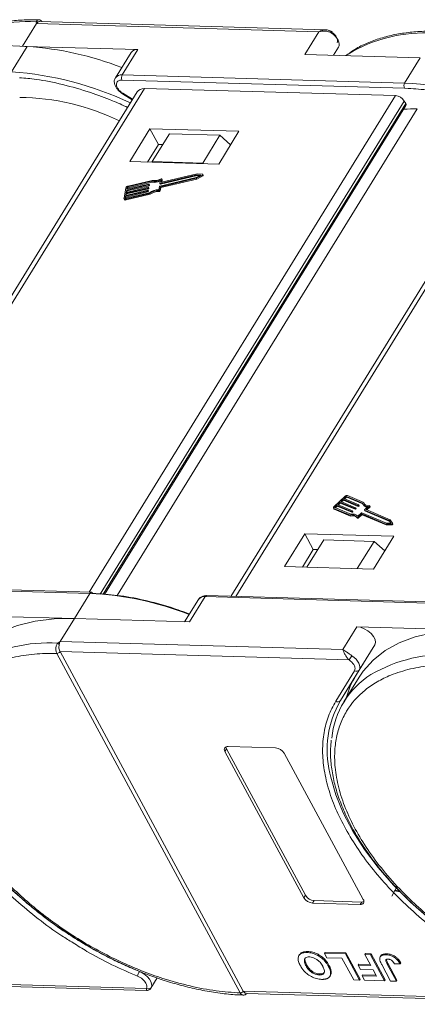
# Model space of a CAD drawing. Header units: millimetres. Extents: x 1995 to 3465, y 709 to 1742.
# Tile 31 of 45: x 3041 to 3079, y 1475 to 1569. Entities that reach past the tile are written whole.
import ezdxf

# ---------------------------------------------------------------- set-up
doc = ezdxf.new("R2010")
doc.units = ezdxf.units.MM

msp = doc.modelspace()

# ---------------------------------------------------------------- linework, layer by layer
at = {"color": 7, "linetype": 'Continuous', "lineweight": 15}
for p, q in [((3042.268, 1569.063), (3042.239, 1569.236)), ((3070.114, 1568.467), (3042.559, 1569.259)), ((3040.921, 1566.878), (3042.268, 1569.063)), ((3042.268, 1569.063), (3069.455, 1568.281)), ((3069.455, 1568.281), (3068.105, 1566.092)), ((3030.157, 1567.402), (3041.367, 1566.856)), ((3041.367, 1566.856), (3039.867, 1564.423)), ((3052.008, 1566.555), (3041.141, 1566.867)), ((3051.359, 1566.283), (3049.86, 1563.851)), ((3050.508, 1564.122), (3052.008, 1566.555)), ((3071.339, 1566.784), (3070.864, 1566.012)), ((3070.864, 1566.012), (3071.339, 1566.784)), ((3068.105, 1566.092), (3079.195, 1565.773)), ((3079.195, 1565.773), (3077.695, 1563.34)), ((3050.494, 1563.627), (3077.681, 1562.846)), ((3077.695, 1563.34), (3050.508, 1564.122)), ((3051.954, 1562.487), (3022.69, 1515.015)), ((3023.163, 1515.002), (3052.643, 1562.823)), ((3052.643, 1562.823), (3076.826, 1562.127)), ((3077.681, 1562.846), (3078.042, 1562.817)), ((3076.826, 1562.127), (3047.346, 1514.306)), ((3048.405, 1514.137), (3077.669, 1561.608)), ((3050.55, 1562.302), (3051.485, 1561.725)), ((3051.518, 1561.78), (3050.583, 1562.357)), ((3061.44, 1513.901), (3090.919, 1561.722)), ((3077.804, 1561.356), (3077.669, 1561.608)), ((3048.682, 1514.114), (3077.804, 1561.356)), ((3048.797, 1514.105), (3077.817, 1561.181)), ((3050.035, 1514.006), (3078.92, 1560.863)), ((3090.231, 1561.386), (3060.967, 1513.915)), ((3053.183, 1558.945), (3051.233, 1555.783)), ((3061.752, 1558.699), (3053.183, 1558.945)), ((3053.183, 1558.945), (3053.997, 1557.436)), ((3059.803, 1555.536), (3061.752, 1558.699)), ((3055.055, 1558.446), (3053.406, 1555.77)), ((3059.911, 1558.306), (3055.055, 1558.446)), ((3058.262, 1555.63), (3059.911, 1558.306)), ((3059.911, 1558.306), (3060.949, 1557.395)), ((3053.997, 1557.436), (3052.947, 1555.733)), ((3054.425, 1557.424), (3053.997, 1557.436)), ((3051.233, 1555.783), (3059.803, 1555.536)), ((3053.406, 1555.77), (3053.402, 1555.72)), ((3058.262, 1555.63), (3053.406, 1555.77)), ((3058.32, 1555.579), (3058.262, 1555.63)), ((3053.384, 1553.97), (3051.071, 1553.422)), ((3057.634, 1554.251), (3054.12, 1553.418)), ((3054.202, 1554.012), (3054.142, 1553.685)), ((3054.167, 1553.671), (3057.681, 1554.504)), ((3054.192, 1553.354), (3057.642, 1554.172)), ((3054.208, 1553.596), (3057.722, 1554.428)), ((3054.233, 1553.279), (3057.683, 1554.096)), ((3054.274, 1553.797), (3054.331, 1554.103)), ((3057.72, 1554.594), (3054.299, 1553.783)), ((3054.327, 1553.79), (3054.371, 1554.027)), ((3054.369, 1554.044), (3054.329, 1554.119)), ((3054.331, 1554.103), (3054.371, 1554.027)), ((3058.069, 1554.475), (3057.634, 1554.251)), ((3057.642, 1554.172), (3058.234, 1554.477)), ((3057.683, 1554.096), (3057.642, 1554.172)), ((3057.681, 1554.504), (3058.069, 1554.475)), ((3057.681, 1554.504), (3057.722, 1554.428)), ((3057.683, 1554.096), (3058.275, 1554.401)), ((3058.248, 1554.554), (3057.72, 1554.594)), ((3057.722, 1554.428), (3057.947, 1554.412)), ((3058.234, 1554.477), (3058.275, 1554.401)), ((3058.315, 1554.465), (3058.275, 1554.54)), ((3050.873, 1553.254), (3050.685, 1552.241)), ((3052.963, 1553.023), (3050.849, 1552.522)), ((3050.888, 1552.733), (3053.002, 1553.234)), ((3053.018, 1553.318), (3050.903, 1552.817)), ((3050.903, 1552.817), (3050.943, 1553.028)), ((3050.929, 1552.657), (3053.043, 1553.158)), ((3050.943, 1553.028), (3053.057, 1553.529)), ((3050.943, 1553.028), (3050.983, 1552.953)), ((3053.072, 1553.613), (3050.958, 1553.113)), ((3050.958, 1553.113), (3050.989, 1553.281)), ((3050.983, 1552.953), (3053.097, 1553.454)), ((3051.03, 1553.206), (3050.989, 1553.281)), ((3051.015, 1553.126), (3051.03, 1553.206)), ((3051.056, 1553.337), (3053.332, 1553.877)), ((3051.056, 1553.337), (3051.096, 1553.262)), ((3051.096, 1553.262), (3053.373, 1553.801)), ((3052.98, 1552.966), (3052.988, 1553.009)), ((3053.028, 1552.941), (3052.987, 1553.017)), ((3052.988, 1553.009), (3053.029, 1552.933)), ((3053.002, 1553.234), (3053.043, 1553.158)), ((3053.035, 1553.262), (3053.043, 1553.304)), ((3053.035, 1553.262), (3053.076, 1553.186)), ((3053.083, 1553.237), (3053.042, 1553.312)), ((3053.043, 1553.304), (3053.084, 1553.229)), ((3053.057, 1553.529), (3053.097, 1553.454)), ((3053.076, 1553.186), (3053.084, 1553.229)), ((3053.09, 1553.557), (3053.098, 1553.599)), ((3053.09, 1553.557), (3053.13, 1553.482)), ((3053.137, 1553.532), (3053.097, 1553.608)), ((3053.098, 1553.599), (3053.138, 1553.524)), ((3053.13, 1553.482), (3053.138, 1553.524)), ((3053.332, 1553.877), (3053.373, 1553.801)), ((3054.087, 1553.39), (3054.027, 1553.064)), ((3054.132, 1553.028), (3054.192, 1553.354)), ((3054.172, 1552.953), (3054.132, 1553.028)), ((3054.143, 1553.677), (3054.184, 1553.602)), ((3054.167, 1553.671), (3054.208, 1553.596)), ((3054.172, 1552.953), (3054.233, 1553.279)), ((3054.233, 1553.279), (3054.192, 1553.354)), ((3054.282, 1553.784), (3054.274, 1553.797)), ((3050.692, 1552.192), (3050.732, 1552.116)), ((3050.802, 1552.269), (3050.833, 1552.438)), ((3050.802, 1552.269), (3050.817, 1552.241)), ((3050.833, 1552.438), (3052.947, 1552.938)), ((3050.833, 1552.438), (3050.874, 1552.362)), ((3050.837, 1552.156), (3053.15, 1552.704)), ((3050.878, 1552.081), (3050.837, 1552.156)), ((3050.849, 1552.522), (3050.888, 1552.733)), ((3050.851, 1552.24), (3050.874, 1552.362)), ((3053.129, 1552.78), (3050.852, 1552.24)), ((3050.874, 1552.362), (3052.988, 1552.863)), ((3050.878, 1552.081), (3053.191, 1552.629)), ((3050.888, 1552.733), (3050.929, 1552.657)), ((3050.906, 1552.535), (3050.929, 1552.657)), ((3050.961, 1552.831), (3050.983, 1552.953)), ((3052.947, 1552.938), (3052.988, 1552.863)), ((3052.98, 1552.966), (3053.021, 1552.891)), ((3053.021, 1552.891), (3053.029, 1552.933)), ((3053.191, 1552.629), (3053.15, 1552.704)), ((3054.041, 1552.97), (3054.082, 1552.895)), ((3073.765, 1522.954), (3072.197, 1523.614)), ((3071.948, 1523.54), (3070.902, 1522.552)), ((3071.155, 1522.684), (3070.981, 1522.519)), ((3072.589, 1522.081), (3071.155, 1522.684)), ((3071.196, 1522.608), (3071.155, 1522.684)), ((3071.46, 1522.972), (3071.242, 1522.766)), ((3071.242, 1522.766), (3072.676, 1522.163)), ((3071.326, 1522.731), (3071.501, 1522.896)), ((3072.894, 1522.369), (3071.46, 1522.972)), ((3071.501, 1522.896), (3071.46, 1522.972)), ((3071.501, 1522.896), (3072.935, 1522.293)), ((3071.765, 1523.26), (3071.547, 1523.054)), ((3071.547, 1523.054), (3072.981, 1522.451)), ((3071.631, 1523.019), (3071.806, 1523.184)), ((3073.199, 1522.657), (3071.765, 1523.26)), ((3071.806, 1523.184), (3071.765, 1523.26)), ((3071.806, 1523.184), (3073.24, 1522.581)), ((3072.027, 1523.507), (3071.852, 1523.342)), ((3071.852, 1523.342), (3073.286, 1522.739)), ((3071.936, 1523.307), (3072.067, 1523.431)), ((3072.067, 1523.431), (3072.027, 1523.507)), ((3073.654, 1522.882), (3072.11, 1523.531)), ((3072.11, 1523.531), (3072.15, 1523.456)), ((3072.15, 1523.456), (3073.677, 1522.814)), ((3073.284, 1522.71), (3073.24, 1522.669)), ((3073.281, 1522.594), (3073.24, 1522.669)), ((3073.325, 1522.635), (3073.284, 1522.71)), ((3073.333, 1522.658), (3073.292, 1522.734)), ((3073.687, 1522.794), (3073.728, 1522.719)), ((3073.806, 1522.879), (3073.765, 1522.954)), ((3073.822, 1522.818), (3073.806, 1522.879)), ((3070.852, 1522.411), (3070.893, 1522.336)), ((3070.89, 1522.379), (3072.458, 1521.719)), ((3070.93, 1522.303), (3070.89, 1522.379)), ((3070.93, 1522.303), (3072.499, 1521.644)), ((3070.977, 1522.461), (3072.521, 1521.812)), ((3070.981, 1522.519), (3071.022, 1522.443)), ((3071.022, 1522.443), (3071.196, 1522.608)), ((3071.196, 1522.608), (3072.63, 1522.005)), ((3072.499, 1521.644), (3072.458, 1521.719)), ((3072.63, 1522.005), (3072.589, 1522.081)), ((3072.674, 1522.134), (3072.63, 1522.093)), ((3072.63, 1522.093), (3072.671, 1522.017)), ((3072.671, 1522.017), (3072.715, 1522.059)), ((3072.715, 1522.059), (3072.674, 1522.134)), ((3072.723, 1522.082), (3072.682, 1522.158)), ((3072.935, 1522.293), (3072.894, 1522.369)), ((3072.979, 1522.422), (3072.935, 1522.381)), ((3072.976, 1522.306), (3072.935, 1522.381)), ((3072.976, 1522.306), (3073.02, 1522.347)), ((3073.02, 1522.347), (3072.979, 1522.422)), ((3073.028, 1522.37), (3072.987, 1522.446)), ((3073.197, 1521.633), (3073.534, 1521.951)), ((3073.24, 1522.581), (3073.199, 1522.657)), ((3073.211, 1521.537), (3073.526, 1521.835)), ((3073.251, 1521.462), (3073.567, 1521.76)), ((3073.281, 1522.594), (3073.325, 1522.635)), ((3073.567, 1521.76), (3073.526, 1521.835)), ((3073.568, 1521.847), (3075.887, 1520.872)), ((3073.608, 1521.772), (3073.568, 1521.847)), ((3073.576, 1521.963), (3075.958, 1520.961)), ((3073.608, 1521.772), (3075.928, 1520.796)), ((3073.831, 1522.215), (3073.871, 1522.14)), ((3076.22, 1521.208), (3073.837, 1522.21)), ((3073.878, 1522.135), (3073.837, 1522.21)), ((3073.839, 1522.239), (3074.176, 1522.557)), ((3073.878, 1522.135), (3076.261, 1521.132)), ((3073.984, 1522.267), (3074.321, 1522.586)), ((3076.323, 1521.283), (3073.984, 1522.267)), ((3074.067, 1522.232), (3074.361, 1522.51)), ((3074.321, 1522.586), (3074.361, 1522.51)), ((3074.378, 1522.557), (3074.337, 1522.633)), ((3073.115, 1521.524), (3073.156, 1521.448)), ((3073.251, 1521.462), (3073.211, 1521.537)), ((3075.887, 1520.872), (3076.445, 1520.88)), ((3075.928, 1520.796), (3075.887, 1520.872)), ((3075.928, 1520.796), (3076.486, 1520.805)), ((3075.958, 1520.961), (3076.368, 1520.967)), ((3076.368, 1520.967), (3076.22, 1521.208)), ((3076.261, 1521.132), (3076.22, 1521.208)), ((3076.261, 1521.132), (3076.363, 1520.967)), ((3076.525, 1520.956), (3076.323, 1521.283)), ((3076.445, 1520.88), (3076.486, 1520.805)), ((3076.566, 1520.879), (3076.526, 1520.955)), ((3068.096, 1519.945), (3066.147, 1516.783)), ((3076.666, 1519.699), (3068.096, 1519.945)), ((3068.096, 1519.945), (3068.91, 1518.436)), ((3069.909, 1519.348), (3068.289, 1516.721)), ((3069.909, 1519.348), (3074.765, 1519.209)), ((3073.145, 1516.581), (3074.765, 1519.209)), ((3074.716, 1516.536), (3076.666, 1519.699)), ((3074.765, 1519.209), (3075.802, 1518.298)), ((3067.861, 1516.733), (3068.91, 1518.436)), ((3068.91, 1518.436), (3069.339, 1518.424)), ((3066.147, 1516.783), (3074.716, 1516.536)), ((3047.55, 1514.301), (3020.363, 1515.082)), ((3020.217, 1514.984), (3047.404, 1514.202)), ((3047.404, 1514.202), (3045.904, 1511.77)), ((3057.845, 1513.612), (3056.521, 1511.464)), ((3056.994, 1511.451), (3058.494, 1513.883)), ((3058.494, 1513.883), (3085.681, 1513.102)), ((3085.826, 1513.2), (3058.639, 1513.982)), ((3045.904, 1511.77), (3034.814, 1512.088)), ((3044.555, 1509.58), (3045.904, 1511.77)), ((3045.904, 1511.77), (3056.994, 1511.451)), ((3073.091, 1510.988), (3071.742, 1508.799)), ((3084.181, 1510.669), (3073.091, 1510.988)), ((3044.316, 1509.413), (3044.555, 1509.58)), ((3071.742, 1508.799), (3044.555, 1509.58)), ((3044.526, 1508.591), (3072.352, 1507.791)), ((3044.527, 1508.59), (3062.168, 1475.895)), ((3074.826, 1509.247), (3073.013, 1506.306)), ((3073.326, 1506.815), (3074.826, 1509.247)), ((3044.222, 1508.425), (3044.221, 1508.427)), ((3061.863, 1475.731), (3044.222, 1508.425)), ((3071.066, 1503.814), (3072.878, 1506.755)), ((3071.514, 1503.874), (3073.326, 1506.815)), ((3071.514, 1503.874), (3073.013, 1506.306)), ((3073.312, 1506.124), (3071.857, 1503.764)), ((3060.552, 1499.216), (3060.402, 1498.973)), ((3068.002, 1484.888), (3060.402, 1498.973)), ((3060.552, 1499.216), (3068.152, 1485.131)), ((3060.702, 1499.459), (3065.272, 1499.328)), ((3066.115, 1498.809), (3073.715, 1484.724)), ((3068.152, 1485.131), (3068.002, 1484.888)), ((3077.257, 1485.459), (3076.755, 1485.571)), ((3077.217, 1485.534), (3076.785, 1485.63)), ((3068.995, 1484.612), (3068.845, 1484.369)), ((3073.415, 1484.237), (3068.845, 1484.369)), ((3068.995, 1484.612), (3073.565, 1484.481)), ((3073.565, 1484.481), (3073.415, 1484.237)), ((3067.581, 1479.415), (3067.521, 1479.318)), ((3068.37, 1479.71), (3068.31, 1479.612)), ((3069.979, 1479.532), (3070.039, 1479.63)), ((3069.979, 1479.532), (3070.205, 1479.113)), ((3071.993, 1479.475), (3069.979, 1479.532)), ((3070.039, 1479.63), (3072.053, 1479.572)), ((3070.205, 1479.113), (3071.67, 1479.071)), ((3071.67, 1479.071), (3072.801, 1476.975)), ((3072.053, 1479.572), (3071.993, 1479.475)), ((3073.35, 1476.959), (3071.993, 1479.475)), ((3072.053, 1479.572), (3073.41, 1477.057)), ((3073.861, 1479.421), (3073.921, 1479.518)), ((3073.861, 1479.421), (3074.435, 1478.357)), ((3074.41, 1479.405), (3073.861, 1479.421)), ((3073.921, 1479.518), (3074.47, 1479.502)), ((3074.47, 1479.502), (3074.41, 1479.405)), ((3075.767, 1476.89), (3074.41, 1479.405)), ((3074.47, 1479.502), (3075.827, 1476.987)), ((3075.402, 1479.287), (3075.342, 1479.19)), ((3075.987, 1479.491), (3075.927, 1479.393)), ((3068.268, 1478.434), (3068.208, 1478.337)), ((3070.356, 1478.298), (3070.416, 1478.396)), ((3073.226, 1478.392), (3073.286, 1478.489)), ((3073.226, 1478.392), (3073.453, 1477.972)), ((3074.435, 1478.357), (3073.226, 1478.392)), ((3073.286, 1478.489), (3074.381, 1478.457)), ((3075.498, 1478.459), (3076.353, 1476.873)), ((3076.024, 1478.485), (3076.084, 1478.583)), ((3076.903, 1476.857), (3076.024, 1478.485)), ((3076.084, 1478.583), (3076.962, 1476.955)), ((3076.73, 1478.513), (3077.262, 1478.529)), ((3077.262, 1478.529), (3077.322, 1478.627)), ((3053.282, 1476.191), (3053.882, 1477.165)), ((3069.476, 1477.452), (3069.536, 1477.549)), ((3070.495, 1477.322), (3070.555, 1477.42)), ((3070.634, 1477.76), (3070.574, 1477.663)), ((3073.453, 1477.972), (3074.661, 1477.938)), ((3073.6, 1477.365), (3073.66, 1477.462)), ((3073.6, 1477.365), (3073.826, 1476.946)), ((3074.992, 1477.325), (3073.6, 1477.365)), ((3073.66, 1477.462), (3074.937, 1477.426)), ((3074.661, 1477.938), (3074.992, 1477.325)), ((3052.851, 1476.162), (3023.892, 1476.995)), ((3024.172, 1476.781), (3052.859, 1475.957)), ((3072.801, 1476.975), (3073.35, 1476.959)), ((3073.35, 1476.959), (3073.41, 1477.057)), ((3073.826, 1476.946), (3075.767, 1476.89)), ((3075.767, 1476.89), (3075.827, 1476.987)), ((3076.353, 1476.873), (3076.903, 1476.857)), ((3076.962, 1476.955), (3076.903, 1476.857)), ((3061.864, 1475.729), (3061.863, 1475.731)), ((3062.168, 1475.895), (3062.169, 1475.894)), ((3091.127, 1475.062), (3062.169, 1475.894)), ((3062.448, 1475.681), (3091.136, 1474.856))]:
    msp.add_line(p, q, dxfattribs=at)
at = {"color": 7, "linetype": 'Continuous', "lineweight": 15, "flags": 128}
for points in [[(3071.339, 1566.784), (3071.398, 1566.926), (3071.412, 1567.09), (3071.38, 1567.269), (3071.305, 1567.458), (3071.188, 1567.648), (3071.034, 1567.833), (3070.848, 1568.008), (3070.637, 1568.165)], [(3072.278, 1566.137), (3072.243, 1566.113), (3072.048, 1565.978)], [(3050.583, 1562.357), (3050.565, 1562.328), (3050.554, 1562.309), (3050.55, 1562.302), (3050.55, 1562.302)], [(3054.254, 1554.121), (3054.269, 1554.128), (3054.284, 1554.132), (3054.298, 1554.133), (3054.31, 1554.132), (3054.32, 1554.128), (3054.327, 1554.121), (3054.331, 1554.113), (3054.331, 1554.103)], [(3054.371, 1554.027), (3054.372, 1554.037), (3054.369, 1554.044)], [(3058.248, 1554.554), (3058.262, 1554.551), (3058.271, 1554.545), (3058.277, 1554.536), (3058.277, 1554.524), (3058.272, 1554.511), (3058.263, 1554.498), (3058.25, 1554.487), (3058.234, 1554.477)], [(3058.275, 1554.401), (3058.29, 1554.411), (3058.304, 1554.423), (3058.313, 1554.436), (3058.317, 1554.449), (3058.317, 1554.46), (3058.315, 1554.465)], [(3052.988, 1553.009), (3052.988, 1553.013), (3052.988, 1553.016), (3052.985, 1553.019), (3052.982, 1553.022), (3052.979, 1553.023), (3052.974, 1553.024), (3052.969, 1553.024), (3052.963, 1553.023)], [(3053.043, 1553.304), (3053.043, 1553.308), (3053.042, 1553.312), (3053.04, 1553.315), (3053.037, 1553.317), (3053.033, 1553.318), (3053.029, 1553.319), (3053.023, 1553.319), (3053.018, 1553.318)], [(3053.098, 1553.599), (3053.098, 1553.603), (3053.097, 1553.607), (3053.095, 1553.61), (3053.092, 1553.612), (3053.088, 1553.614), (3053.083, 1553.615), (3053.078, 1553.614), (3053.072, 1553.613)], [(3054.142, 1553.685), (3054.142, 1553.681), (3054.143, 1553.678), (3054.145, 1553.675), (3054.148, 1553.673), (3054.152, 1553.671), (3054.156, 1553.67), (3054.162, 1553.67), (3054.167, 1553.671)], [(3054.299, 1553.783), (3054.294, 1553.782), (3054.289, 1553.782), (3054.284, 1553.783), (3054.28, 1553.785), (3054.277, 1553.787), (3054.275, 1553.79), (3054.274, 1553.793), (3054.274, 1553.797)], [(3050.837, 1552.156), (3050.803, 1552.15), (3050.772, 1552.15), (3050.744, 1552.154), (3050.72, 1552.164), (3050.702, 1552.178), (3050.69, 1552.196), (3050.684, 1552.217), (3050.685, 1552.241)], [(3050.852, 1552.24), (3050.841, 1552.239), (3050.831, 1552.238), (3050.821, 1552.24), (3050.814, 1552.243), (3050.807, 1552.248), (3050.803, 1552.254), (3050.802, 1552.261), (3050.802, 1552.269)], [(3073.286, 1522.739), (3073.289, 1522.737), (3073.292, 1522.734), (3073.293, 1522.731), (3073.294, 1522.727), (3073.293, 1522.723), (3073.291, 1522.719), (3073.288, 1522.715), (3073.284, 1522.71)], [(3070.89, 1522.379), (3070.869, 1522.391), (3070.854, 1522.407), (3070.846, 1522.427), (3070.844, 1522.45), (3070.849, 1522.475), (3070.861, 1522.501), (3070.879, 1522.527), (3070.902, 1522.552)], [(3070.981, 1522.519), (3070.973, 1522.511), (3070.967, 1522.502), (3070.963, 1522.493), (3070.962, 1522.485), (3070.962, 1522.477), (3070.965, 1522.471), (3070.97, 1522.465), (3070.977, 1522.461)], [(3072.676, 1522.163), (3072.679, 1522.161), (3072.682, 1522.158), (3072.683, 1522.155), (3072.684, 1522.151), (3072.683, 1522.147), (3072.681, 1522.143), (3072.678, 1522.138), (3072.674, 1522.134)], [(3072.981, 1522.451), (3072.984, 1522.449), (3072.987, 1522.446), (3072.988, 1522.443), (3072.989, 1522.439), (3072.988, 1522.435), (3072.986, 1522.431), (3072.983, 1522.426), (3072.979, 1522.422)], [(3073.837, 1522.21), (3073.834, 1522.212), (3073.831, 1522.215), (3073.83, 1522.218), (3073.829, 1522.222), (3073.83, 1522.226), (3073.832, 1522.23), (3073.835, 1522.235), (3073.839, 1522.239)], [(3074.303, 1522.647), (3074.316, 1522.646), (3074.327, 1522.643), (3074.335, 1522.637), (3074.339, 1522.628), (3074.34, 1522.619), (3074.337, 1522.608), (3074.33, 1522.597), (3074.321, 1522.586)], [(3074.361, 1522.51), (3074.371, 1522.521), (3074.377, 1522.532), (3074.38, 1522.543), (3074.38, 1522.553), (3074.378, 1522.557)], [(3073.211, 1521.537), (3073.199, 1521.528), (3073.185, 1521.52), (3073.17, 1521.514), (3073.155, 1521.51), (3073.142, 1521.51), (3073.13, 1521.512), (3073.121, 1521.517), (3073.115, 1521.524)], [(3073.156, 1521.449), (3073.162, 1521.441), (3073.171, 1521.436), (3073.182, 1521.434), (3073.196, 1521.435), (3073.211, 1521.438), (3073.225, 1521.444), (3073.239, 1521.452), (3073.251, 1521.462)], [(3076.525, 1520.956), (3076.528, 1520.945), (3076.527, 1520.933), (3076.52, 1520.92), (3076.509, 1520.908), (3076.495, 1520.897), (3076.478, 1520.888), (3076.461, 1520.882), (3076.445, 1520.88)], [(3076.486, 1520.805), (3076.502, 1520.807), (3076.519, 1520.812), (3076.536, 1520.821), (3076.55, 1520.832), (3076.561, 1520.845), (3076.567, 1520.858), (3076.569, 1520.87), (3076.566, 1520.879)], [(3035.035, 1507.224), (3035.434, 1507.809), (3036.392, 1508.875), (3037.553, 1509.787), (3038.906, 1510.537), (3040.435, 1511.115), (3042.124, 1511.516), (3043.954, 1511.735), (3045.904, 1511.77)], [(3074.826, 1509.247), (3074.898, 1509.479), (3074.861, 1509.754), (3074.718, 1510.048), (3074.482, 1510.337), (3074.173, 1510.595), (3073.818, 1510.8), (3073.446, 1510.935), (3073.091, 1510.988)], [(3073.312, 1506.124), (3073.71, 1506.709), (3074.668, 1507.774), (3075.83, 1508.687), (3077.183, 1509.436), (3078.712, 1510.014), (3080.401, 1510.415), (3082.23, 1510.634), (3084.181, 1510.669)], [(3072.624, 1508.196), (3072.835, 1508.039), (3073.021, 1507.864), (3073.175, 1507.679), (3073.292, 1507.489), (3073.367, 1507.301), (3073.399, 1507.121), (3073.385, 1506.957), (3073.326, 1506.815)], [(3052.169, 1477.791), (3049.972, 1478.769), (3047.814, 1479.891), (3045.715, 1481.147), (3043.698, 1482.522), (3041.785, 1484.003), (3039.996, 1485.573), (3038.349, 1487.216), (3036.862, 1488.915), (3035.551, 1490.652), (3034.43, 1492.408), (3033.51, 1494.165), (3032.801, 1495.904), (3032.311, 1497.607), (3032.23, 1497.988)], [(3090.445, 1476.691), (3088.249, 1477.668), (3086.09, 1478.791), (3083.992, 1480.047), (3081.975, 1481.422), (3080.062, 1482.903), (3078.273, 1484.473), (3076.626, 1486.116), (3075.139, 1487.815), (3073.828, 1489.551), (3072.707, 1491.307), (3071.787, 1493.064), (3071.078, 1494.803), (3070.588, 1496.506), (3070.507, 1496.887)], [(3076.909, 1485.887), (3076.803, 1485.666), (3076.458, 1485.045)], [(3052.169, 1477.791), (3052.448, 1477.655), (3052.709, 1477.482), (3052.939, 1477.281), (3053.126, 1477.063), (3053.262, 1476.837), (3053.339, 1476.616), (3053.353, 1476.411), (3053.304, 1476.232)]]:
    msp.add_lwpolyline(points, dxfattribs=at)
at = {"color": 7, "linetype": 'Continuous', "lineweight": 15}
for centre, radius, start, end in [((3041.305, 1555.117), 14.15, 86.21226, 121.07297), ((3042.337, 1568.946), 0.306, 69.74741, 108.5156), ((3070.11, 1568.54), 0.647, 324.5742, 337.63278), ((3079.581, 1554.017), 14.15, 86.21226, 121.07297), ((3039.434, 1536.628), 30.29, 68.63829, 86.34175), ((3051.912, 1565.873), 0.688, 81.96358, 143.42725), ((3037.618, 1532.537), 31.965, 64.65808, 85.9657), ((3050.412, 1563.439), 0.69, 82.00241, 143.0234), ((3050.979, 1563.861), 0.538, 150.95613, 205.74517), ((3078.166, 1563.079), 0.538, 150.95613, 205.74517), ((3076.047, 1531.917), 31.467, 64.53337, 86.99672), ((3040.428, 1539.562), 22.403, 64.03209, 89.45086), ((3076.746, 1561.055), 1.076, 30.95613, 85.74517), ((3079.86, 1500.375), 60.495, 90.89067, 92.14196), ((3077.662, 1561.258), 0.173, 333.36398, 34.64949), ((3053.576, 1555.18), 1.326, 259.41771, 298.19154), ((3053.63, 1555.132), 1.188, 258.0397, 301.68332), ((3051.119, 1553.164), 0.262, 100.47925, 160.04254), ((3051.071, 1553.252), 0.0872, 100.47925, 160.04254), ((3051.112, 1553.176), 0.0872, 100.47925, 160.04254), ((3052.994, 1553.277), 0.0436, 280.47925, 340.04254), ((3053.035, 1553.201), 0.0436, 280.47925, 340.04254), ((3053.049, 1553.572), 0.0436, 280.47925, 340.04254), ((3053.072, 1553.231), 0.0121, 347.28267, 27.51386), ((3053.089, 1553.497), 0.0436, 280.47925, 340.04254), ((3054.044, 1551.448), 1.616, 90.62184, 124.50109), ((3053.127, 1553.527), 0.0121, 347.28267, 27.51386), ((3053.616, 1555.081), 1.302, 259.26079, 295.83746), ((3054.048, 1553.059), 0.0895, 265.73675, 339.43857), ((3054.128, 1553.375), 0.0436, 100.47925, 160.04254), ((3054.2, 1553.615), 0.021, 219.90183, 292.51357), ((3050.829, 1552.197), 0.126, 219.90183, 292.51357), ((3052.939, 1552.981), 0.0436, 280.47925, 340.04254), ((3052.98, 1552.906), 0.0436, 280.47925, 340.04254), ((3053.017, 1552.936), 0.0121, 347.28267, 27.51386), ((3053.968, 1551.589), 1.383, 86.96732, 126.27921), ((3054.009, 1551.514), 1.383, 86.96732, 126.27921), ((3054.089, 1552.984), 0.0895, 265.73675, 339.43857), ((3072.137, 1523.359), 0.262, 76.65876, 136.22204), ((3072.09, 1523.446), 0.0872, 76.65876, 136.22204), ((3072.13, 1523.371), 0.0872, 76.65876, 136.22204), ((3073.209, 1522.699), 0.0436, 256.65876, 316.22204), ((3074.121, 1523.051), 0.497, 199.88446, 276.34019), ((3074.143, 1522.98), 0.49, 212.19031, 265.68863), ((3074.203, 1523.095), 0.459, 197.87163, 282.66726), ((3070.956, 1522.371), 0.0725, 209.18743, 249.41863), ((3072.65, 1521.163), 0.588, 37.86047, 109.03364), ((3072.706, 1521.144), 0.693, 44.85727, 105.46591), ((3072.599, 1522.123), 0.0436, 256.65876, 316.22204), ((3072.64, 1522.048), 0.0436, 256.65876, 316.22204), ((3072.703, 1522.076), 0.021, 304.18773, 16.79947), ((3072.904, 1522.411), 0.0436, 256.65876, 316.22204), ((3072.945, 1522.336), 0.0436, 256.65876, 316.22204), ((3073.008, 1522.364), 0.021, 304.18773, 16.79947), ((3073.25, 1522.624), 0.0436, 256.65876, 316.22204), ((3073.313, 1522.652), 0.021, 304.18773, 16.79947), ((3073.558, 1521.805), 0.0436, 76.65876, 136.22204), ((3073.566, 1521.921), 0.0436, 76.65876, 136.22204), ((3073.598, 1521.73), 0.0436, 76.65876, 136.22204), ((3073.882, 1522.146), 0.0121, 209.18743, 249.41863), ((3072.691, 1521.087), 0.588, 37.86047, 109.03364), ((3047.562, 1514.125), 0.176, 94.04353, 153.96822), ((3045.975, 1484.097), 30.139, 68.6387, 87.2827), ((3047.53, 1514.129), 0.173, 22.0518, 83.33731), ((3058.397, 1513.202), 0.688, 81.96358, 143.42725), ((3058.652, 1513.806), 0.176, 94.04353, 153.96822), ((3043.455, 1494.948), 14.491, 86.59204, 120.13559), ((3043.921, 1508.876), 0.667, 38.2755, 53.68319), ((3044.215, 1508.804), 0.378, 270.93814, 325.57), ((3044.215, 1508.802), 0.377, 270.96032, 325.74097), ((3067.433, 1511.395), 6.098, 323.77082, 328.35685), ((3081.732, 1493.848), 14.491, 86.59204, 120.13559), ((3073.072, 1507.014), 0.323, 233.16695, 321.99372), ((3078.854, 1499.451), 8.207, 122.40058, 174.33401), ((3079.994, 1502.028), 8.187, 148.49752, 165.16287), ((3079.836, 1499.109), 9.59, 150.2055, 193.3954), ((3071.259, 1504.073), 0.323, 233.16695, 321.99372), ((3060.644, 1499.159), 0.306, 79.14736, 217.56468), ((3060.937, 1499.442), 0.446, 182.64256, 210.45521), ((3065.193, 1498.255), 1.076, 30.95613, 85.74517), ((3068.924, 1485.442), 1.076, 210.95613, 265.74517), ((3069.074, 1485.685), 1.076, 210.95613, 265.74517), ((3073.473, 1484.538), 0.306, 259.14736, 37.56468), ((3073.594, 1484.926), 0.446, 266.24921, 294.05501), ((3053.237, 1477.136), 1.254, 148.485, 171.00747), ((3053.04, 1476.438), 0.335, 235.49296, 321.92989), ((3061.857, 1476.107), 0.377, 270.96032, 325.74097), ((3061.858, 1476.105), 0.376, 270.98033, 325.91135)]:
    msp.add_arc(centre, radius, start, end, dxfattribs=at)
msp.add_ellipse((3053.185, 1561.817), major_axis=(-1.256, 0.627), ratio=0.628473, start_param=5.441514, end_param=6.226831, dxfattribs=at)
for points, knots in [([(3042.473, 1569.42), (3042.201, 1569.428), (3041.395, 1569.452), (3040.119, 1569.363), (3038.651, 1569.159), (3037.263, 1568.829), (3035.967, 1568.37), (3034.92, 1567.884), (3034.359, 1567.503), (3034.151, 1567.362)], [0, 0, 0, 0, 0.082191, 0.244093, 0.406945, 0.570776, 0.735755, 0.902211, 1, 1, 1, 1]), ([(3042.239, 1569.236), (3042.247, 1569.263), (3042.265, 1569.32), (3042.319, 1569.385), (3042.388, 1569.424), (3042.441, 1569.442), (3042.471, 1569.433), (3042.474, 1569.432)], [0, 0, 0, 0, 0.217347, 0.475155, 0.716424, 0.972067, 1, 1, 1, 1]), ([(3042.559, 1569.251), (3042.529, 1569.253), (3042.489, 1569.255), (3042.451, 1569.237), (3042.443, 1569.233)], [0, 0, 0, 0, 0.778572, 1, 1, 1, 1]), ([(3042.796, 1569.253), (3042.791, 1569.261), (3042.76, 1569.306), (3042.684, 1569.365), (3042.576, 1569.423), (3042.502, 1569.431), (3042.465, 1569.434)], [0, 0, 0, 0, 0.065262, 0.374079, 0.686602, 1, 1, 1, 1]), ([(3069.455, 1568.281), (3069.556, 1568.333), (3069.757, 1568.435), (3070.091, 1568.484), (3070.413, 1568.437), (3070.584, 1568.307), (3070.665, 1568.246)], [0, 0, 0, 0, 0.251519, 0.501784, 0.765632, 1, 1, 1, 1]), ([(3070.637, 1568.165), (3070.555, 1568.208), (3070.373, 1568.305), (3069.958, 1568.375), (3069.652, 1568.318), (3069.455, 1568.281)], [0, 0, 0, 0, 0.227063, 0.501587, 1, 1, 1, 1]), ([(3070.709, 1568.293), (3070.591, 1568.353), (3070.401, 1568.448), (3070.193, 1568.462), (3070.115, 1568.467)], [0, 0, 0, 0, 0.623427, 1, 1, 1, 1]), ([(3080.75, 1568.32), (3080.478, 1568.328), (3079.671, 1568.351), (3078.395, 1568.263), (3076.928, 1568.059), (3075.54, 1567.728), (3074.244, 1567.27), (3073.196, 1566.784), (3072.635, 1566.403), (3072.428, 1566.261)], [0, 0, 0, 0, 0.082191, 0.244093, 0.406945, 0.570776, 0.735755, 0.902211, 1, 1, 1, 1]), ([(3040.628, 1563.851), (3041.158, 1563.808), (3042.5, 1563.697), (3044.796, 1563.227), (3047.26, 1562.518), (3049.36, 1561.756), (3050.546, 1561.217), (3051.034, 1560.995)], [0, 0, 0, 0, 0.160994, 0.40814, 0.662248, 0.860875, 1, 1, 1, 1]), ([(3049.871, 1563.848), (3049.857, 1563.832), (3049.766, 1563.728), (3049.733, 1563.45), (3049.798, 1563.131), (3049.95, 1562.854), (3050.175, 1562.57), (3050.405, 1562.405), (3050.549, 1562.302)], [0, 0, 0, 0, 0.037615, 0.241517, 0.451999, 0.598171, 0.747954, 1, 1, 1, 1]), ([(3050.583, 1562.357), (3050.5, 1562.414), (3050.33, 1562.53), (3050.129, 1562.748), (3049.995, 1562.974), (3049.941, 1563.189), (3049.967, 1563.377), (3050.075, 1563.523), (3050.254, 1563.616), (3050.415, 1563.623), (3050.494, 1563.627)], [0, 0, 0, 0, 0.12225, 0.25, 0.37775, 0.5, 0.62225, 0.75, 0.87775, 1, 1, 1, 1]), ([(3078.042, 1562.817), (3078.703, 1562.777), (3080.167, 1562.688), (3082.592, 1562.241), (3085.05, 1561.574), (3087.313, 1560.784), (3088.664, 1560.19), (3089.316, 1559.903)], [0, 0, 0, 0, 0.1865637, 0.4136768, 0.6471866, 0.8297137, 1, 1, 1, 1]), ([(3056.986, 1512.219), (3056.409, 1512.43), (3054.933, 1512.971), (3052.6, 1513.586), (3050.051, 1514.056), (3048.469, 1514.148), (3047.69, 1514.194)], [0, 0, 0, 0, 0.180169, 0.461291, 0.734758, 1, 1, 1, 1]), ([(3058.641, 1513.975), (3058.615, 1513.978), (3058.485, 1513.991), (3058.265, 1513.943), (3058.004, 1513.825), (3057.9, 1513.673), (3057.852, 1513.605)], [0, 0, 0, 0, 0.07976, 0.393066, 0.724539, 1, 1, 1, 1]), ([(3044.221, 1508.427), (3044.198, 1508.476), (3044.157, 1508.565), (3044.122, 1508.738), (3044.114, 1508.907), (3044.136, 1509.07), (3044.176, 1509.206), (3044.235, 1509.323), (3044.291, 1509.385), (3044.316, 1509.413)], [0, 0, 0, 0, 0.171846, 0.312445, 0.499101, 0.629839, 0.757504, 0.889024, 1, 1, 1, 1]), ([(3044.445, 1509.289), (3044.434, 1509.212), (3044.412, 1509.057), (3044.437, 1508.821), (3044.485, 1508.67), (3044.52, 1508.602), (3044.526, 1508.591)], [0, 0, 0, 0, 0.313343, 0.6267, 0.940056, 1, 1, 1, 1]), ([(3044.526, 1508.591), (3044.526, 1508.591), (3044.526, 1508.59), (3044.526, 1508.59), (3044.527, 1508.59), (3044.527, 1508.59)], [0, 0, 0, 0, 0.384665, 0.692332, 1, 1, 1, 1]), ([(3071.742, 1508.799), (3071.869, 1508.722), (3072.067, 1508.603), (3072.378, 1508.367), (3072.548, 1508.249), (3072.624, 1508.196)], [0, 0, 0, 0, 0.498413, 0.772928, 1, 1, 1, 1]), ([(3072.352, 1507.791), (3072.282, 1507.868), (3072.132, 1508.033), (3071.959, 1508.323), (3071.824, 1508.595), (3071.769, 1508.731), (3071.742, 1508.799)], [0, 0, 0, 0, 0.234359, 0.498216, 0.748481, 1, 1, 1, 1]), ([(3061.863, 1475.731), (3061.097, 1475.783), (3059.541, 1475.888), (3057.041, 1476.363), (3054.632, 1477.029), (3052.375, 1477.84), (3050.305, 1478.73), (3048.25, 1479.764), (3045.565, 1481.323), (3043.032, 1483.112), (3040.742, 1485.06), (3039.02, 1486.72), (3037.357, 1488.578), (3035.848, 1490.601), (3034.63, 1492.607), (3033.687, 1494.606), (3033.026, 1496.604), (3032.705, 1498.424), (3032.661, 1500.036), (3032.831, 1501.439), (3033.212, 1502.756), (3034.002, 1504.373), (3035.197, 1505.738), (3036.746, 1506.804), (3038.186, 1507.509), (3039.94, 1508.055), (3041.998, 1508.399), (3043.488, 1508.417), (3044.222, 1508.425)], [0, 0, 0, 0, 0.038862, 0.078912, 0.120068, 0.152227, 0.184382, 0.217215, 0.250043, 0.315618, 0.347778, 0.379932, 0.421093, 0.461142, 0.5, 0.538863, 0.578912, 0.620068, 0.652227, 0.684382, 0.717215, 0.750043, 0.815618, 0.847778, 0.879932, 0.921093, 0.96114, 1, 1, 1, 1]), ([(3100.14, 1474.63), (3099.374, 1474.682), (3097.818, 1474.787), (3095.318, 1475.262), (3092.909, 1475.929), (3090.652, 1476.739), (3088.582, 1477.63), (3086.527, 1478.664), (3083.842, 1480.223), (3081.309, 1482.011), (3079.019, 1483.959), (3077.297, 1485.619), (3075.634, 1487.478), (3074.125, 1489.501), (3072.907, 1491.507), (3071.964, 1493.505), (3071.303, 1495.504), (3070.981, 1497.324), (3070.938, 1498.935), (3071.108, 1500.339), (3071.488, 1501.656), (3072.279, 1503.273), (3073.474, 1504.637), (3075.023, 1505.704), (3076.463, 1506.408), (3078.217, 1506.955), (3080.275, 1507.298), (3081.765, 1507.316), (3082.499, 1507.325)], [0, 0, 0, 0, 0.038862, 0.078912, 0.1200677, 0.1522272, 0.1843815, 0.2172151, 0.2500433, 0.3156185, 0.347778, 0.3799323, 0.4210926, 0.4611415, 0.5, 0.5388632, 0.578912, 0.6200677, 0.6522272, 0.6843815, 0.7172151, 0.7500433, 0.8156185, 0.847778, 0.8799323, 0.9210926, 0.9611404, 1, 1, 1, 1]), ([(3072.163, 1491.259), (3071.813, 1491.919), (3071.102, 1493.256), (3070.374, 1495.244), (3069.912, 1497.197), (3069.753, 1499.066), (3069.897, 1500.806), (3070.308, 1502.412), (3070.813, 1503.347), (3071.066, 1503.814)], [0, 0, 0, 0, 0.140659, 0.284672, 0.42968, 0.574689, 0.718702, 0.859346, 1, 1, 1, 1]), ([(3032.367, 1501.164), (3032.335, 1500.896), (3032.252, 1500.178), (3032.317, 1498.942), (3032.54, 1497.478), (3032.943, 1495.978), (3033.513, 1494.458), (3034.243, 1492.929), (3035.126, 1491.404), (3036.151, 1489.897), (3037.305, 1488.422), (3038.57, 1486.997), (3039.914, 1485.647), (3041.292, 1484.404), (3042.56, 1483.366), (3043.735, 1482.481), (3044.925, 1481.641), (3045.799, 1481.087), (3046.282, 1480.781)], [0, 0, 0, 0, 0.04157, 0.111425, 0.181343, 0.251234, 0.321027, 0.390661, 0.460062, 0.529153, 0.597797, 0.665722, 0.732344, 0.796145, 0.855223, 0.897404, 0.943271, 1, 1, 1, 1]), ([(3070.643, 1500.063), (3070.612, 1499.795), (3070.529, 1499.077), (3070.594, 1497.842), (3070.816, 1496.378), (3071.22, 1494.878), (3071.79, 1493.357), (3072.52, 1491.828), (3073.403, 1490.303), (3074.428, 1488.796), (3075.582, 1487.322), (3076.846, 1485.897), (3078.191, 1484.546), (3079.569, 1483.303), (3080.837, 1482.266), (3082.012, 1481.38), (3083.201, 1480.541), (3084.076, 1479.987), (3084.559, 1479.681)], [0, 0, 0, 0, 0.04157, 0.111425, 0.181343, 0.251234, 0.321027, 0.390661, 0.460062, 0.529153, 0.597797, 0.665722, 0.732344, 0.796145, 0.855223, 0.897404, 0.943271, 1, 1, 1, 1]), ([(3045.789, 1480.551), (3045.427, 1480.771), (3044.257, 1481.484), (3042.398, 1482.855), (3040.252, 1484.629), (3038.31, 1486.497), (3036.591, 1488.419), (3035.087, 1490.378), (3034.287, 1491.699), (3033.887, 1492.359)], [0, 0, 0, 0, 0.070334, 0.227828, 0.385321, 0.541734, 0.694482, 0.847251, 1, 1, 1, 1]), ([(3084.065, 1479.45), (3083.704, 1479.67), (3082.534, 1480.383), (3080.674, 1481.755), (3078.528, 1483.528), (3076.587, 1485.397), (3074.868, 1487.319), (3073.364, 1489.277), (3072.563, 1490.598), (3072.163, 1491.259)], [0, 0, 0, 0, 0.070334, 0.227828, 0.385321, 0.541734, 0.694482, 0.847251, 1, 1, 1, 1]), ([(3051.999, 1477.332), (3051.173, 1477.69), (3049.522, 1478.407), (3047.437, 1479.503), (3046.225, 1480.273), (3045.789, 1480.551)], [0, 0, 0, 0, 0.390081, 0.780187, 1, 1, 1, 1]), ([(3046.282, 1480.781), (3046.954, 1480.382), (3047.897, 1479.821), (3049.324, 1479.078), (3050.549, 1478.485), (3052.02, 1477.846), (3053.567, 1477.254), (3055.182, 1476.723), (3056.831, 1476.272), (3058.493, 1475.913), (3060.142, 1475.666), (3061.364, 1475.538), (3062.012, 1475.53), (3062.138, 1475.528)], [0, 0, 0, 0, 0.130517, 0.1830178, 0.2699883, 0.3598496, 0.4557965, 0.5554088, 0.6577169, 0.7619604, 0.8676212, 0.9743429, 1, 1, 1, 1]), ([(3067.653, 1478.365), (3067.618, 1478.432), (3067.515, 1478.634), (3067.422, 1478.954), (3067.467, 1479.28), (3067.668, 1479.505), (3067.972, 1479.608), (3068.207, 1479.611), (3068.31, 1479.612)], [0, 0, 0, 0, 0.101888, 0.307343, 0.492963, 0.678647, 0.860791, 1, 1, 1, 1]), ([(3067.593, 1479.407), (3067.639, 1479.472), (3067.74, 1479.616), (3068.034, 1479.705), (3068.268, 1479.708), (3068.37, 1479.71)], [0, 0, 0, 0, 0.315977, 0.703684, 1, 1, 1, 1]), ([(3068.537, 1479.193), (3068.462, 1479.191), (3068.313, 1479.186), (3068.146, 1479.101), (3068.047, 1478.959), (3068.036, 1478.723), (3068.121, 1478.504), (3068.196, 1478.36), (3068.208, 1478.337)], [0, 0, 0, 0, 0.1590911, 0.3194511, 0.4859915, 0.6606818, 0.9442887, 1, 1, 1, 1]), ([(3068.268, 1478.434), (3068.235, 1478.501), (3068.141, 1478.689), (3068.071, 1478.941), (3068.14, 1479.071), (3068.162, 1479.113)], [0, 0, 0, 0, 0.271027, 0.764321, 1, 1, 1, 1]), ([(3068.31, 1479.612), (3068.387, 1479.608), (3068.621, 1479.594), (3069.05, 1479.488), (3069.538, 1479.232), (3069.974, 1478.867), (3070.218, 1478.545), (3070.331, 1478.343), (3070.356, 1478.298)], [0, 0, 0, 0, 0.102171, 0.30922, 0.51365, 0.692275, 0.932413, 1, 1, 1, 1]), ([(3068.37, 1479.71), (3068.447, 1479.705), (3068.681, 1479.692), (3069.11, 1479.585), (3069.598, 1479.329), (3070.034, 1478.965), (3070.278, 1478.642), (3070.391, 1478.44), (3070.416, 1478.396)], [0, 0, 0, 0, 0.102171, 0.30922, 0.51365, 0.692275, 0.932413, 1, 1, 1, 1]), ([(3069.816, 1478.298), (3069.777, 1478.365), (3069.67, 1478.551), (3069.447, 1478.813), (3069.134, 1479.029), (3068.849, 1479.152), (3068.651, 1479.187), (3068.552, 1479.192), (3068.537, 1479.193)], [0, 0, 0, 0, 0.159163, 0.441094, 0.61902, 0.796885, 0.968573, 1, 1, 1, 1]), ([(3075.302, 1478.935), (3075.299, 1478.997), (3075.293, 1479.12), (3075.385, 1479.267), (3075.583, 1479.385), (3075.798, 1479.39), (3075.927, 1479.393)], [0, 0, 0, 0, 0.20646, 0.413515, 0.645211, 1, 1, 1, 1]), ([(3075.411, 1479.282), (3075.423, 1479.306), (3075.462, 1479.385), (3075.647, 1479.48), (3075.859, 1479.486), (3075.987, 1479.491)], [0, 0, 0, 0, 0.148382, 0.484821, 1, 1, 1, 1]), ([(3075.927, 1479.393), (3076.005, 1479.388), (3076.183, 1479.377), (3076.484, 1479.288), (3076.778, 1479.119), (3077.061, 1478.859), (3077.183, 1478.659), (3077.262, 1478.529)], [0, 0, 0, 0, 0.155292, 0.353145, 0.543243, 0.704067, 1, 1, 1, 1]), ([(3075.987, 1479.491), (3076.065, 1479.486), (3076.243, 1479.474), (3076.544, 1479.386), (3076.838, 1479.216), (3077.121, 1478.957), (3077.243, 1478.756), (3077.322, 1478.627)], [0, 0, 0, 0, 0.155292, 0.353145, 0.543243, 0.704067, 1, 1, 1, 1]), ([(3069.709, 1477.032), (3069.632, 1477.037), (3069.398, 1477.05), (3068.971, 1477.159), (3068.485, 1477.414), (3068.049, 1477.777), (3067.798, 1478.107), (3067.681, 1478.315), (3067.653, 1478.365)], [0, 0, 0, 0, 0.101398, 0.306996, 0.506144, 0.685262, 0.924557, 1, 1, 1, 1]), ([(3068.208, 1478.337), (3068.247, 1478.27), (3068.344, 1478.101), (3068.538, 1477.861), (3068.808, 1477.651), (3069.077, 1477.518), (3069.306, 1477.462), (3069.432, 1477.454), (3069.476, 1477.452)], [0, 0, 0, 0, 0.159697, 0.4009, 0.570524, 0.740194, 0.908408, 1, 1, 1, 1]), ([(3069.536, 1477.549), (3069.457, 1477.555), (3069.298, 1477.568), (3069.033, 1477.66), (3068.777, 1477.81), (3068.516, 1478.046), (3068.364, 1478.263), (3068.284, 1478.406), (3068.268, 1478.434)], [0, 0, 0, 0, 0.160292, 0.321922, 0.490761, 0.657569, 0.933883, 1, 1, 1, 1]), ([(3069.476, 1477.452), (3069.551, 1477.454), (3069.701, 1477.457), (3069.872, 1477.537), (3069.974, 1477.675), (3069.989, 1477.905), (3069.907, 1478.124), (3069.831, 1478.269), (3069.816, 1478.298)], [0, 0, 0, 0, 0.159186, 0.319845, 0.483838, 0.656366, 0.932671, 1, 1, 1, 1]), ([(3070.356, 1478.298), (3070.374, 1478.265), (3070.41, 1478.198), (3070.458, 1478.094), (3070.502, 1477.987), (3070.538, 1477.877), (3070.565, 1477.768), (3070.571, 1477.698), (3070.574, 1477.663)], [0, 0, 0, 0, 0.15395, 0.308181, 0.478699, 0.649961, 0.824203, 1, 1, 1, 1]), ([(3070.416, 1478.396), (3070.434, 1478.362), (3070.47, 1478.295), (3070.518, 1478.191), (3070.562, 1478.084), (3070.598, 1477.974), (3070.625, 1477.865), (3070.631, 1477.795), (3070.634, 1477.76)], [0, 0, 0, 0, 0.15395, 0.308181, 0.478699, 0.649961, 0.824203, 1, 1, 1, 1]), ([(3075.498, 1478.459), (3075.48, 1478.492), (3075.445, 1478.559), (3075.401, 1478.649), (3075.366, 1478.729), (3075.34, 1478.798), (3075.315, 1478.868), (3075.306, 1478.913), (3075.302, 1478.935)], [0, 0, 0, 0, 0.20827, 0.416707, 0.561481, 0.706573, 0.852825, 1, 1, 1, 1]), ([(3076.118, 1478.975), (3076.069, 1478.974), (3075.992, 1478.973), (3075.914, 1478.935), (3075.878, 1478.877), (3075.898, 1478.725), (3075.969, 1478.59), (3076.024, 1478.485)], [0, 0, 0, 0, 0.189329, 0.302222, 0.415612, 0.548732, 1, 1, 1, 1]), ([(3075.956, 1478.99), (3075.953, 1478.985), (3075.935, 1478.959), (3075.965, 1478.818), (3076.032, 1478.685), (3076.084, 1478.583)], [0, 0, 0, 0, 0.05409, 0.269563, 1, 1, 1, 1]), ([(3076.487, 1478.828), (3076.449, 1478.856), (3076.377, 1478.91), (3076.256, 1478.958), (3076.172, 1478.973), (3076.128, 1478.975), (3076.118, 1478.975)], [0, 0, 0, 0, 0.330398, 0.624767, 0.917361, 1, 1, 1, 1]), ([(3076.73, 1478.513), (3076.72, 1478.53), (3076.7, 1478.563), (3076.667, 1478.615), (3076.631, 1478.668), (3076.59, 1478.722), (3076.544, 1478.777), (3076.506, 1478.811), (3076.487, 1478.828)], [0, 0, 0, 0, 0.155996, 0.312125, 0.480895, 0.650212, 0.823248, 1, 1, 1, 1]), ([(3051.999, 1477.332), (3052.081, 1477.294), (3052.249, 1477.216), (3052.478, 1477.049), (3052.672, 1476.859), (3052.756, 1476.725), (3052.797, 1476.659)], [0, 0, 0, 0, 0.245513, 0.5, 0.754487, 1, 1, 1, 1]), ([(3069.989, 1477.723), (3069.951, 1477.679), (3069.875, 1477.591), (3069.697, 1477.55), (3069.577, 1477.549), (3069.536, 1477.549)], [0, 0, 0, 0, 0.398189, 0.794249, 1, 1, 1, 1]), ([(3070.574, 1477.663), (3070.572, 1477.603), (3070.569, 1477.485), (3070.494, 1477.293), (3070.379, 1477.171), (3070.271, 1477.12), (3070.258, 1477.114)], [0, 0, 0, 0, 0.2508959, 0.5021661, 0.9405117, 1, 1, 1, 1]), ([(3070.634, 1477.76), (3070.63, 1477.702), (3070.624, 1477.585), (3070.598, 1477.467), (3070.555, 1477.426), (3070.551, 1477.422)], [0, 0, 0, 0, 0.478395, 0.957504, 1, 1, 1, 1]), ([(3070.258, 1477.114), (3070.23, 1477.102), (3070.172, 1477.079), (3070.08, 1477.058), (3069.989, 1477.043), (3069.899, 1477.035), (3069.806, 1477.031), (3069.742, 1477.032), (3069.709, 1477.032)], [0, 0, 0, 0, 0.185429, 0.37219, 0.527708, 0.683877, 0.841678, 1, 1, 1, 1]), ([(3052.86, 1475.957), (3052.861, 1475.963), (3052.861, 1475.975), (3052.854, 1476.102), (3052.851, 1476.162)], [0, 0, 0, 0, 0.529584, 1, 1, 1, 1]), ([(3052.861, 1475.957), (3052.922, 1475.962), (3053.025, 1475.97), (3053.173, 1476.053), (3053.238, 1476.135), (3053.273, 1476.178)], [0, 0, 0, 0, 0.411753, 0.687601, 1, 1, 1, 1]), ([(3062.137, 1475.52), (3062.1, 1475.527), (3062.033, 1475.538), (3061.939, 1475.612), (3061.891, 1475.687), (3061.864, 1475.729)], [0, 0, 0, 0, 0.3510721, 0.6430797, 1, 1, 1, 1]), ([(3062.143, 1475.517), (3062.187, 1475.52), (3062.271, 1475.524), (3062.406, 1475.58), (3062.488, 1475.643), (3062.535, 1475.679)], [0, 0, 0, 0, 0.314688, 0.603378, 1, 1, 1, 1]), ([(3062.169, 1475.894), (3062.202, 1475.844), (3062.27, 1475.744), (3062.373, 1475.68), (3062.434, 1475.688), (3062.448, 1475.69)], [0, 0, 0, 0, 0.42964, 0.85928, 1, 1, 1, 1])]:
    msp.add_open_spline(points, degree=3, knots=knots, dxfattribs=at)
for points in [[(3042.443, 1569.233), (3042.411, 1569.214), (3042.347, 1569.176), (3042.294, 1569.1), (3042.268, 1569.063)], [(3070.665, 1568.246), (3070.768, 1568.169), (3070.974, 1568.016), (3071.094, 1567.83), (3071.155, 1567.737)], [(3071.155, 1567.737), (3071.197, 1567.637), (3071.281, 1567.438), (3071.221, 1567.287), (3071.191, 1567.211)], [(3044.555, 1509.58), (3044.531, 1509.537), (3044.484, 1509.452), (3044.458, 1509.343), (3044.445, 1509.289)], [(3072.842, 1507.282), (3072.781, 1507.375), (3072.661, 1507.56), (3072.455, 1507.714), (3072.352, 1507.791)], [(3072.878, 1506.755), (3072.908, 1506.831), (3072.968, 1506.983), (3072.884, 1507.182), (3072.842, 1507.282)], [(3052.851, 1476.162), (3052.873, 1476.235), (3052.917, 1476.382), (3052.837, 1476.567), (3052.797, 1476.659)]]:
    msp.add_open_spline(points, degree=3, dxfattribs=at)

doc.saveas('drawing.dxf')
